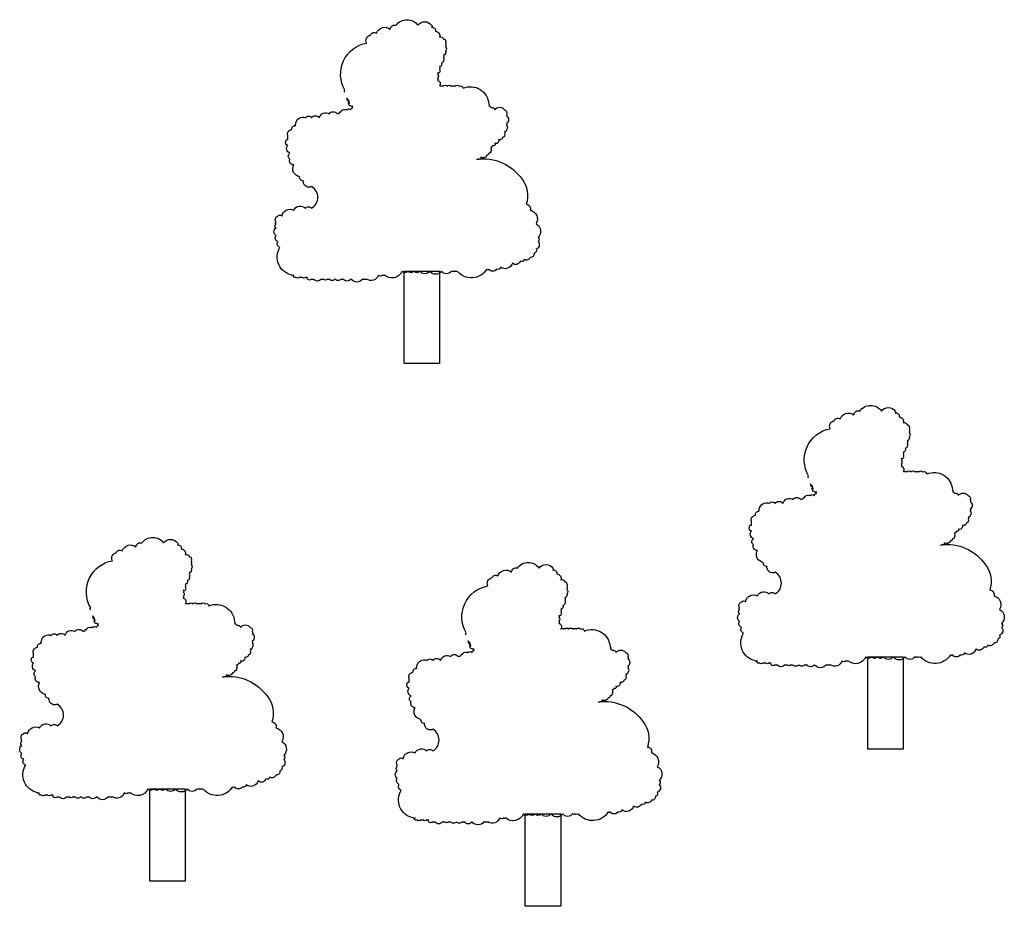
# Model space of a CAD drawing. Header units: metres. Extents: x -46051 to -13612, y -94 to 20642.
# Tile 8 of 22: x -31328 to -30563, y 6265 to 6955. Entities that reach past the tile are written whole.
import ezdxf

# ---------------------------------------------------------------- set-up
doc = ezdxf.new("R2010")
doc.units = ezdxf.units.M
doc.header["$LTSCALE"] = 1.5
doc.layers.add('rough', color=5, linetype='Continuous')

msp = doc.modelspace()

# ---------------------------------------------------------------- linework, layer by layer
at = {"layer": 'rough', "color": 0, "ltscale": 1.5}
for points in [[(-31075.19, 6898.22, -0.520567), (-31075.19, 6899.75, -0.520567), (-31075.19, 6899.75, -0.520567), (-31058.34, 6936.46, -0.520567), (-31058.34, 6936.46, -0.520567), (-31055.28, 6942.58, -0.520567), (-31055.28, 6942.58, -0.520567), (-31050.68, 6944.11, -0.520567), (-31050.68, 6944.11, -0.520567), (-31039.96, 6947.17, -0.520567), (-31039.96, 6947.17, -0.520567), (-31035.37, 6950.23, -0.520567), (-31035.37, 6950.23, -0.520567), (-31018.52, 6950.23, -0.520567), (-31018.52, 6950.23, -0.520567), (-31007.8, 6950.23, -0.520567), (-31007.8, 6950.23, -0.520567), (-31007.8, 6948.7, -0.520567), (-31007.8, 6948.7, -0.520567), (-31004.74, 6945.64, -0.520567), (-31004.74, 6945.64, -0.520567), (-31001.68, 6941.05, -0.520567), (-31001.68, 6941.05, -0.520567), (-30998.61, 6939.52, -0.520567), (-30998.61, 6939.52, -0.520567), (-30997.08, 6937.99, -0.520567), (-30997.08, 6937.99, -0.520567), (-30997.08, 6936.46, -0.520567), (-30997.08, 6936.46, -0.520567), (-30997.08, 6934.93, -0.520567), (-30997.08, 6934.93, -0.520567), (-30997.08, 6933.41, -0.520567), (-30997.08, 6933.41, -0.520567), (-30997.08, 6930.35, -0.520567), (-30997.08, 6930.35, -0.520567), (-30997.08, 6928.82, -0.520567), (-30997.08, 6928.82, -0.520567), (-30998.61, 6927.29, -0.520567), (-30998.61, 6927.29, -0.520567), (-30998.61, 6925.76, -0.520567), (-30998.61, 6925.76, -0.520567), (-30998.61, 6924.23, -0.520567), (-30998.61, 6924.23, -0.520567), (-30998.61, 6922.7, -0.520567), (-30998.61, 6922.7, -0.520567), (-31000.14, 6921.17, -0.520567), (-31000.14, 6921.17, -0.520567), (-31001.68, 6918.11, -0.520567), (-31001.68, 6918.11, -0.520567), (-31001.68, 6916.58, -0.520567), (-31001.68, 6916.58, -0.520567), (-31001.68, 6915.05, -0.520567), (-31001.68, 6915.05, -0.520567), (-31001.68, 6913.52, -0.520567), (-31001.68, 6913.52, -0.520567), (-31003.21, 6913.52, -0.520567), (-31003.21, 6913.52, -0.520567), (-31003.21, 6911.99, -0.520567), (-31003.21, 6911.99, -0.520567), (-31003.21, 6908.93, -0.520567), (-31003.21, 6908.93, -0.520567), (-31003.21, 6907.4, -0.520567), (-31003.21, 6907.4, -0.520567), (-31001.68, 6902.81, -0.520567), (-31001.68, 6902.81, -0.520567), (-31000.14, 6902.81, -0.520567), (-31000.14, 6902.81, -0.520567), (-30998.61, 6902.81, -0.520567), (-30998.61, 6902.81, -0.520567), (-30995.55, 6902.81, -0.520567), (-30995.55, 6902.81, -0.520567), (-30992.49, 6902.81, -0.520567), (-30992.49, 6902.81, -0.520567), (-30990.96, 6902.81, -0.520567), (-30990.96, 6902.81, -0.520567), (-30989.42, 6902.81, -0.520567), (-30989.42, 6902.81, -0.520567), (-30986.36, 6902.81, -0.520567), (-30986.36, 6902.81, -0.520567), (-30986.36, 6902.81, -0.520567), (-30983.3, 6901.28, -0.520567), (-30983.3, 6901.28, -0.520567), (-30963.39, 6889.04, -0.520567), (-30963.39, 6889.04, -0.520567), (-30963.39, 6887.52, -0.520567), (-30963.39, 6887.52, -0.520567), (-30961.86, 6885.99, -0.520567), (-30961.86, 6885.99, -0.520567), (-30960.33, 6885.99, -0.520567), (-30960.33, 6885.99, -0.520567), (-30958.8, 6884.46, -0.520567), (-30958.8, 6884.46, -0.520567), (-30951.14, 6884.46, -0.520567), (-30951.14, 6884.46, -0.520567), (-30949.61, 6881.4, -0.520567), (-30949.61, 6881.4, -0.520567), (-30949.61, 6879.87, -0.520567), (-30949.61, 6879.87, -0.520567), (-30949.61, 6873.75, -0.520567), (-30949.61, 6873.75, -0.520567), (-30949.61, 6872.22, -0.520567), (-30949.61, 6872.22, -0.520567), (-30949.61, 6869.16, -0.520567), (-30949.61, 6869.16, -0.520567), (-30951.14, 6867.63, -0.520567), (-30951.14, 6867.63, -0.520567), (-30951.14, 6866.1, -0.520567), (-30951.14, 6866.1, -0.520567), (-30952.67, 6863.04, -0.520567), (-30952.67, 6863.04, -0.520567), (-30954.2, 6861.51, -0.520567), (-30954.2, 6861.51, -0.520567), (-30955.73, 6861.51, -0.520567), (-30955.73, 6861.51, -0.520567), (-30955.73, 6859.98, -0.520567), (-30955.73, 6859.98, -0.520567), (-30958.8, 6858.45, -0.520567), (-30958.8, 6858.45, -0.520567), (-30958.8, 6856.92, -0.520567), (-30958.8, 6856.92, -0.520567), (-30960.33, 6856.92, -0.520567), (-30960.33, 6856.92, -0.520567), (-30961.86, 6855.39, -0.520567), (-30961.86, 6855.39, -0.520567), (-30961.86, 6853.86, -0.520567), (-30961.86, 6853.86, -0.520567), (-30961.86, 6852.33, -0.520567), (-30961.86, 6852.33, -0.520567), (-30963.39, 6850.8, -0.520567), (-30963.39, 6850.8, -0.520567), (-30964.92, 6849.27, -0.520567), (-30964.92, 6849.27, -0.520567), (-30969.52, 6847.74, -0.520567), (-30969.52, 6847.74, -0.520567), (-30971.05, 6846.21, -0.520567), (-30971.05, 6846.21, -0.520567), (-30971.05, 6846.21, -0.520567), (-30972.58, 6846.21, -0.520567), (-30972.58, 6846.21, -0.278601), (-30937.55, 6830.58, -0.520567), (-30937.55, 6830.58, 0.161557), (-30937.55, 6830.58, -0.520567), (-30937.55, 6830.58, -0.246553), (-30934.29, 6811.03, -0.520567), (-30934.29, 6811.03, -0.520567), (-30931.23, 6806.44, -0.520567), (-30931.23, 6806.44, -0.520567), (-30926.63, 6795.73, -0.520567), (-30926.63, 6795.73, -0.520567), (-30925.1, 6785.03, -0.520567), (-30925.1, 6785.03, -0.520567), (-30925.1, 6781.97, -0.520567), (-30925.1, 6781.97, -0.520567), (-30926.63, 6775.85, -0.520567), (-30926.63, 6775.85, -0.520567), (-30928.17, 6772.79, -0.520567), (-30928.17, 6772.79, -0.520567), (-30931.23, 6769.73, -0.520567), (-30931.23, 6769.73, -0.520567), (-30935.82, 6768.2, -0.520567), (-30935.82, 6768.2, -0.520567), (-30938.89, 6766.67, -0.520567), (-30938.89, 6766.67, -0.520567), (-30945.01, 6765.14, -0.520567), (-30945.01, 6765.14, -0.520567), (-30954.2, 6762.08, -0.520567), (-30954.2, 6762.08, -0.520567), (-30957.26, 6760.55, -0.520567), (-30957.26, 6760.55, -0.520567), (-30963.39, 6760.55, -0.520567), (-30963.39, 6760.55, -0.520567), (-30964.92, 6760.55, -0.520567), (-30964.92, 6760.55, -0.520567), (-30987.89, 6759.02, -0.520567), (-30987.89, 6759.02, -0.520567), (-30989.42, 6759.02, -0.520567), (-30989.42, 6759.02, -0.520567), (-30990.96, 6759.02, -0.520567), (-30990.96, 6759.02, -0.520567), (-30992.49, 6759.02, -0.520567), (-30992.49, 6759.02, -0.520567), (-31000.14, 6759.02, -0.520567), (-31000.14, 6759.02, -0.520567), (-31009.33, 6759.02, -0.520567), (-31009.33, 6759.02, -0.520567), (-31016.99, 6759.02, -0.520567), (-31016.99, 6759.02, -0.520567), (-31021.59, 6759.02, -0.520567), (-31021.59, 6759.02, -0.520567), (-31026.18, 6759.02, -0.520567), (-31026.18, 6759.02, -0.520567), (-31030.77, 6759.02, -0.520567), (-31030.77, 6759.02, -0.520567), (-31044.56, 6755.96, -0.520567), (-31044.56, 6755.96, -0.520567), (-31046.09, 6755.96, -0.520567), (-31046.09, 6755.96, -0.520567), (-31049.15, 6755.96, -0.520567), (-31049.15, 6755.96, -0.520567), (-31058.34, 6752.9, -0.520567), (-31058.34, 6752.9, -0.520567), (-31059.87, 6752.9, -0.520567), (-31059.87, 6752.9, -0.520567), (-31061.4, 6752.9, -0.520567), (-31061.4, 6752.9, -0.520567), (-31070.59, 6752.9, -0.520567), (-31070.59, 6752.9, -0.520567), (-31076.72, 6752.9, -0.520567), (-31076.72, 6752.9, -0.520567), (-31078.25, 6752.9, -0.520567), (-31078.25, 6752.9, -0.520567), (-31082.84, 6752.9, -0.520567), (-31082.84, 6752.9, -0.520567), (-31087.44, 6752.9, -0.520567), (-31087.44, 6752.9, -0.520567), (-31088.97, 6752.9, -0.520567), (-31088.97, 6752.9, -0.520567), (-31092.03, 6752.9, -0.520567), (-31092.03, 6752.9, -0.520567), (-31093.56, 6752.9, -0.520567), (-31093.56, 6752.9, -0.520567), (-31099.69, 6752.9, -0.520567), (-31099.69, 6752.9, -0.520567), (-31101.22, 6752.9, -0.520567), (-31101.22, 6752.9, -0.520567), (-31104.29, 6752.9, -0.520567), (-31104.29, 6752.9, -0.520567), (-31104.29, 6754.43, -0.520567), (-31104.29, 6754.43, -0.520567), (-31105.82, 6754.43, -0.520567), (-31105.82, 6754.43, -0.520567), (-31108.88, 6754.43, -0.520567), (-31108.88, 6754.43, -0.520567), (-31110.41, 6754.43, -0.520567), (-31110.41, 6754.43, -0.520567), (-31113.47, 6754.43, -0.520567), (-31113.47, 6754.43, -0.520567), (-31115.01, 6754.43, -0.520567), (-31115.01, 6754.43, -0.520567), (-31115.01, 6755.96, -0.520567), (-31115.01, 6755.96, -0.520567), (-31115.01, 6755.96, -0.520567), (-31116.54, 6755.96, -0.520567), (-31116.54, 6755.96, -0.520567), (-31125.73, 6777.38, -0.520567), (-31125.73, 6777.38, -0.520567), (-31127.26, 6781.97, -0.520567), (-31127.26, 6781.97, -0.520567), (-31128.79, 6786.56, -0.520567), (-31128.79, 6786.56, -0.520567), (-31128.79, 6792.68, -0.520567), (-31128.79, 6792.68, -0.520567), (-31128.79, 6795.73, -0.520567), (-31128.79, 6795.73, -0.520567), (-31128.79, 6797.26, -0.520567), (-31128.79, 6797.26, -0.520567), (-31127.26, 6801.85, -0.520567), (-31127.26, 6801.85, -0.520567), (-31124.19, 6801.85, -0.520567), (-31124.19, 6801.85, -0.520567), (-31115.01, 6806.44, -0.520567), (-31115.01, 6806.44, -0.520567), (-31105.82, 6807.97, -0.520567), (-31105.82, 6807.97, -0.520567), (-31101.22, 6807.97, -0.520567), (-31101.22, 6807.97, 0.58301), (-31101.22, 6824.8, -0.520567), (-31101.22, 6824.8, -0.520567), (-31101.22, 6824.8, -0.520567), (-31101.22, 6824.8, 5.253108), (-31101.22, 6824.8, -0.520567), (-31101.22, 6824.8, -0.314482), (-31101.22, 6824.8, -0.520567), (-31101.22, 6824.8, 4.550054), (-31101.22, 6824.8, -0.520567), (-31101.22, 6824.8, -0.520567), (-31101.22, 6824.8, 0.548931), (-31101.22, 6824.8, -0.520567), (-31101.22, 6824.8, -0.169038), (-31101.22, 6824.8, -0.520567), (-31101.22, 6824.8, -0.520567), (-31107.35, 6827.86, -0.520567), (-31107.35, 6827.86, -0.520567), (-31107.35, 6829.39, -0.520567), (-31107.35, 6829.39, -0.520567), (-31110.41, 6832.45, -0.520567), (-31110.41, 6832.45, -0.520567), (-31115.01, 6841.63, -0.520567), (-31115.01, 6841.63, -0.520567), (-31118.07, 6846.21, -0.520567), (-31118.07, 6846.21, -0.520567), (-31118.07, 6850.8, -0.520567), (-31118.07, 6850.8, -0.520567), (-31119.6, 6856.92, -0.520567), (-31119.6, 6856.92, -0.520567), (-31121.13, 6859.98, -0.520567), (-31121.13, 6859.98, -0.520567), (-31119.6, 6861.51, -0.520567), (-31119.6, 6861.51), (-31119.6, 6864.57, -0.520567), (-31119.6, 6864.57, -0.520567), (-31116.54, 6869.16, -0.520567), (-31116.54, 6869.16, -0.520567), (-31113.47, 6872.22, -0.520567), (-31113.47, 6872.22, -0.520567), (-31113.47, 6873.75, -0.520567), (-31113.47, 6873.75, -0.520567), (-31105.82, 6878.34, -0.520567), (-31105.82, 6878.34, -0.520567), (-31101.22, 6878.34, -0.520567), (-31101.22, 6878.34, -0.520567), (-31095.1, 6878.34, -0.520567), (-31095.1, 6878.34, -0.520567), (-31087.44, 6881.4, -0.520567), (-31087.44, 6881.4, -0.520567), (-31081.31, 6881.4, -0.520567), (-31081.31, 6881.4, -0.520567), (-31079.78, 6881.4, -0.520567), (-31079.78, 6881.4, -0.520567), (-31078.25, 6882.93, -0.520567), (-31078.25, 6882.93, -0.520567), (-31075.19, 6884.46, -0.520567), (-31075.19, 6884.46, -0.520567), (-31073.66, 6884.46, -0.520567), (-31073.66, 6884.46, -0.520567), (-31070.59, 6884.46, -0.520567), (-31070.59, 6884.46, -0.520567), (-31069.06, 6885.99, -0.520567), (-31069.06, 6885.99, -0.520567), (-31069.06, 6887.52, -0.520567), (-31069.06, 6887.52, -0.520567), (-31070.59, 6887.52, -0.520567), (-31070.59, 6887.52, -0.520567), (-31072.12, 6889.04, -0.520567), (-31072.12, 6889.04, -0.520567), (-31072.12, 6890.57, -0.520567), (-31072.12, 6890.57, -0.520567), (-31072.12, 6890.57, -0.520567), (-31072.12, 6892.1, -0.520567), (-31072.12, 6892.1, -0.520567), (-31073.66, 6893.63, -0.520567), (-31073.66, 6893.63, -0.520567), (-31073.66, 6892.1, -0.520567), (-31073.66, 6892.1, -0.520567), (-31072.12, 6889.04, -0.520567), (-31072.12, 6889.04)], [(-30714.75, 6598.21, -0.520567), (-30714.75, 6599.74, -0.520567), (-30714.75, 6599.74, -0.520567), (-30697.91, 6636.46, -0.520567), (-30697.91, 6636.46, -0.520567), (-30694.84, 6642.57, -0.520567), (-30694.84, 6642.57, -0.520567), (-30690.25, 6644.1, -0.520567), (-30690.25, 6644.1, -0.520567), (-30679.53, 6647.16, -0.520567), (-30679.53, 6647.16, -0.520567), (-30674.93, 6650.22, -0.520567), (-30674.93, 6650.22, -0.520567), (-30658.09, 6650.22, -0.520567), (-30658.09, 6650.22, -0.520567), (-30647.37, 6650.22, -0.520567), (-30647.37, 6650.22, -0.520567), (-30647.37, 6648.69, -0.520567), (-30647.37, 6648.69, -0.520567), (-30644.3, 6645.63, -0.520567), (-30644.3, 6645.63, -0.520567), (-30641.24, 6641.04, -0.520567), (-30641.24, 6641.04, -0.520567), (-30638.18, 6639.51, -0.520567), (-30638.18, 6639.51, -0.520567), (-30636.65, 6637.99, -0.520567), (-30636.65, 6637.99, -0.520567), (-30636.65, 6636.46, -0.520567), (-30636.65, 6636.46, -0.520567), (-30636.65, 6634.93, -0.520567), (-30636.65, 6634.93, -0.520567), (-30636.65, 6633.4, -0.520567), (-30636.65, 6633.4, -0.520567), (-30636.65, 6630.34, -0.520567), (-30636.65, 6630.34, -0.520567), (-30636.65, 6628.81, -0.520567), (-30636.65, 6628.81, -0.520567), (-30638.18, 6627.28, -0.520567), (-30638.18, 6627.28, -0.520567), (-30638.18, 6625.75, -0.520567), (-30638.18, 6625.75, -0.520567), (-30638.18, 6624.22, -0.520567), (-30638.18, 6624.22, -0.520567), (-30638.18, 6622.69, -0.520567), (-30638.18, 6622.69, -0.520567), (-30639.71, 6621.16, -0.520567), (-30639.71, 6621.16, -0.520567), (-30641.24, 6618.1, -0.520567), (-30641.24, 6618.1, -0.520567), (-30641.24, 6616.57, -0.520567), (-30641.24, 6616.57, -0.520567), (-30641.24, 6615.04, -0.520567), (-30641.24, 6615.04, -0.520567), (-30641.24, 6613.51, -0.520567), (-30641.24, 6613.51, -0.520567), (-30642.77, 6613.51, -0.520567), (-30642.77, 6613.51, -0.520567), (-30642.77, 6611.98, -0.520567), (-30642.77, 6611.98, -0.520567), (-30642.77, 6608.92, -0.520567), (-30642.77, 6608.92, -0.520567), (-30642.77, 6607.39, -0.520567), (-30642.77, 6607.39, -0.520567), (-30641.24, 6602.8, -0.520567), (-30641.24, 6602.8, -0.520567), (-30639.71, 6602.8, -0.520567), (-30639.71, 6602.8, -0.520567), (-30638.18, 6602.8, -0.520567), (-30638.18, 6602.8, -0.520567), (-30635.11, 6602.8, -0.520567), (-30635.11, 6602.8, -0.520567), (-30632.05, 6602.8, -0.520567), (-30632.05, 6602.8, -0.520567), (-30630.52, 6602.8, -0.520567), (-30630.52, 6602.8, -0.520567), (-30628.99, 6602.8, -0.520567), (-30628.99, 6602.8, -0.520567), (-30625.93, 6602.8, -0.520567), (-30625.93, 6602.8, -0.520567), (-30625.93, 6602.8, -0.520567), (-30622.86, 6601.27, -0.520567), (-30622.86, 6601.27, -0.520567), (-30602.95, 6589.04, -0.520567), (-30602.95, 6589.04, -0.520567), (-30602.95, 6587.51, -0.520567), (-30602.95, 6587.51, -0.520567), (-30601.42, 6585.98, -0.520567), (-30601.42, 6585.98, -0.520567), (-30599.89, 6585.98, -0.520567), (-30599.89, 6585.98, -0.520567), (-30598.36, 6584.45, -0.520567), (-30598.36, 6584.45, -0.520567), (-30590.7, 6584.45, -0.520567), (-30590.7, 6584.45, -0.520567), (-30589.17, 6581.39, -0.520567), (-30589.17, 6581.39, -0.520567), (-30589.17, 6579.86, -0.520567), (-30589.17, 6579.86, -0.520567), (-30589.17, 6573.74, -0.520567), (-30589.17, 6573.74, -0.520567), (-30589.17, 6572.21, -0.520567), (-30589.17, 6572.21, -0.520567), (-30589.17, 6569.15, -0.520567), (-30589.17, 6569.15, -0.520567), (-30590.7, 6567.62, -0.520567), (-30590.7, 6567.62, -0.520567), (-30590.7, 6566.09, -0.520567), (-30590.7, 6566.09, -0.520567), (-30592.23, 6563.03, -0.520567), (-30592.23, 6563.03, -0.520567), (-30593.76, 6561.5, -0.520567), (-30593.76, 6561.5, -0.520567), (-30595.3, 6561.5, -0.520567), (-30595.3, 6561.5, -0.520567), (-30595.3, 6559.97, -0.520567), (-30595.3, 6559.97, -0.520567), (-30598.36, 6558.44, -0.520567), (-30598.36, 6558.44, -0.520567), (-30598.36, 6556.91, -0.520567), (-30598.36, 6556.91, -0.520567), (-30599.89, 6556.91, -0.520567), (-30599.89, 6556.91, -0.520567), (-30601.42, 6555.38, -0.520567), (-30601.42, 6555.38, -0.520567), (-30601.42, 6553.85, -0.520567), (-30601.42, 6553.85, -0.520567), (-30601.42, 6552.32, -0.520567), (-30601.42, 6552.32, -0.520567), (-30602.95, 6550.79, -0.520567), (-30602.95, 6550.79, -0.520567), (-30604.49, 6549.26, -0.520567), (-30604.49, 6549.26, -0.520567), (-30609.08, 6547.73, -0.520567), (-30609.08, 6547.73, -0.520567), (-30610.61, 6546.21, -0.520567), (-30610.61, 6546.21, -0.520567), (-30610.61, 6546.21, -0.520567), (-30612.14, 6546.21, -0.520567), (-30612.14, 6546.21, -0.278601), (-30577.12, 6530.57, -0.520567), (-30577.12, 6530.57, 0.161557), (-30577.12, 6530.57, -0.520567), (-30577.12, 6530.57, -0.246553), (-30573.86, 6511.02, -0.520567), (-30573.86, 6511.02, -0.520567), (-30570.79, 6506.43, -0.520567), (-30570.79, 6506.43, -0.520567), (-30566.2, 6495.73, -0.520567), (-30566.2, 6495.73, -0.520567), (-30564.67, 6485.02, -0.520567), (-30564.67, 6485.02, -0.520567), (-30564.67, 6481.96, -0.520567), (-30564.67, 6481.96, -0.520567), (-30566.2, 6475.84, -0.520567), (-30566.2, 6475.84, -0.520567), (-30567.73, 6472.78, -0.520567), (-30567.73, 6472.78, -0.520567), (-30570.79, 6469.72, -0.520567), (-30570.79, 6469.72, -0.520567), (-30575.39, 6468.19, -0.520567), (-30575.39, 6468.19, -0.520567), (-30578.45, 6466.66, -0.520567), (-30578.45, 6466.66, -0.520567), (-30584.58, 6465.13, -0.520567), (-30584.58, 6465.13, -0.520567), (-30593.76, 6462.07, -0.520567), (-30593.76, 6462.07, -0.520567), (-30596.83, 6460.54, -0.520567), (-30596.83, 6460.54, -0.520567), (-30602.95, 6460.54, -0.520567), (-30602.95, 6460.54, -0.520567), (-30604.49, 6460.54, -0.520567), (-30604.49, 6460.54, -0.520567), (-30627.46, 6459.01, -0.520567), (-30627.46, 6459.01, -0.520567), (-30628.99, 6459.01, -0.520567), (-30628.99, 6459.01, -0.520567), (-30630.52, 6459.01, -0.520567), (-30630.52, 6459.01, -0.520567), (-30632.05, 6459.01, -0.520567), (-30632.05, 6459.01, -0.520567), (-30639.71, 6459.01, -0.520567), (-30639.71, 6459.01, -0.520567), (-30648.9, 6459.01, -0.520567), (-30648.9, 6459.01, -0.520567), (-30656.56, 6459.01, -0.520567), (-30656.56, 6459.01, -0.520567), (-30661.15, 6459.01, -0.520567), (-30661.15, 6459.01, -0.520567), (-30665.74, 6459.01, -0.520567), (-30665.74, 6459.01, -0.520567), (-30670.34, 6459.01, -0.520567), (-30670.34, 6459.01, -0.520567), (-30684.12, 6455.95, -0.520567), (-30684.12, 6455.95, -0.520567), (-30685.65, 6455.95, -0.520567), (-30685.65, 6455.95, -0.520567), (-30688.72, 6455.95, -0.520567), (-30688.72, 6455.95, -0.520567), (-30697.91, 6452.9, -0.520567), (-30697.91, 6452.9, -0.520567), (-30699.44, 6452.9, -0.520567), (-30699.44, 6452.9, -0.520567), (-30700.97, 6452.9, -0.520567), (-30700.97, 6452.9, -0.520567), (-30710.16, 6452.9, -0.520567), (-30710.16, 6452.9, -0.520567), (-30716.28, 6452.9, -0.520567), (-30716.28, 6452.9, -0.520567), (-30717.81, 6452.9, -0.520567), (-30717.81, 6452.9, -0.520567), (-30722.41, 6452.9, -0.520567), (-30722.41, 6452.9, -0.520567), (-30727, 6452.9, -0.520567), (-30727, 6452.9, -0.520567), (-30728.53, 6452.9, -0.520567), (-30728.53, 6452.9, -0.520567), (-30731.6, 6452.9, -0.520567), (-30731.6, 6452.9, -0.520567), (-30733.13, 6452.9, -0.520567), (-30733.13, 6452.9, -0.520567), (-30739.26, 6452.9, -0.520567), (-30739.26, 6452.9, -0.520567), (-30740.79, 6452.9, -0.520567), (-30740.79, 6452.9, -0.520567), (-30743.85, 6452.9, -0.520567), (-30743.85, 6452.9, -0.520567), (-30743.85, 6454.42, -0.520567), (-30743.85, 6454.42, -0.520567), (-30745.38, 6454.42, -0.520567), (-30745.38, 6454.42, -0.520567), (-30748.44, 6454.42, -0.520567), (-30748.44, 6454.42, -0.520567), (-30749.98, 6454.42, -0.520567), (-30749.98, 6454.42, -0.520567), (-30753.04, 6454.42, -0.520567), (-30753.04, 6454.42, -0.520567), (-30754.57, 6454.42, -0.520567), (-30754.57, 6454.42, -0.520567), (-30754.57, 6455.95, -0.520567), (-30754.57, 6455.95, -0.520567), (-30754.57, 6455.95, -0.520567), (-30756.1, 6455.95, -0.520567), (-30756.1, 6455.95, -0.520567), (-30765.29, 6477.37, -0.520567), (-30765.29, 6477.37, -0.520567), (-30766.82, 6481.96, -0.520567), (-30766.82, 6481.96, -0.520567), (-30768.35, 6486.55, -0.520567), (-30768.35, 6486.55, -0.520567), (-30768.35, 6492.67, -0.520567), (-30768.35, 6492.67, -0.520567), (-30768.35, 6495.73, -0.520567), (-30768.35, 6495.73, -0.520567), (-30768.35, 6497.26, -0.520567), (-30768.35, 6497.26, -0.520567), (-30766.82, 6501.84, -0.520567), (-30766.82, 6501.84, -0.520567), (-30763.76, 6501.84, -0.520567), (-30763.76, 6501.84, -0.520567), (-30754.57, 6506.43, -0.520567), (-30754.57, 6506.43, -0.520567), (-30745.38, 6507.96, -0.520567), (-30745.38, 6507.96, -0.520567), (-30740.79, 6507.96, -0.520567), (-30740.79, 6507.96, 0.58301), (-30740.79, 6524.79, -0.520567), (-30740.79, 6524.79, -0.520567), (-30740.79, 6524.79, -0.520567), (-30740.79, 6524.79, 5.253108), (-30740.79, 6524.79, -0.520567), (-30740.79, 6524.79, -0.314482), (-30740.79, 6524.79, -0.520567), (-30740.79, 6524.79, 4.550054), (-30740.79, 6524.79, -0.520567), (-30740.79, 6524.79, -0.520567), (-30740.79, 6524.79, 0.548931), (-30740.79, 6524.79, -0.520567), (-30740.79, 6524.79, -0.169038), (-30740.79, 6524.79, -0.520567), (-30740.79, 6524.79, -0.520567), (-30746.91, 6527.85, -0.520567), (-30746.91, 6527.85, -0.520567), (-30746.91, 6529.38, -0.520567), (-30746.91, 6529.38, -0.520567), (-30749.98, 6532.44, -0.520567), (-30749.98, 6532.44, -0.520567), (-30754.57, 6541.62, -0.520567), (-30754.57, 6541.62, -0.520567), (-30757.63, 6546.21, -0.520567), (-30757.63, 6546.21, -0.520567), (-30757.63, 6550.79, -0.520567), (-30757.63, 6550.79, -0.520567), (-30759.16, 6556.91, -0.520567), (-30759.16, 6556.91, -0.520567), (-30760.7, 6559.97, -0.520567), (-30760.7, 6559.97, -0.520567), (-30759.16, 6561.5, -0.520567), (-30759.16, 6561.5), (-30759.16, 6564.56, -0.520567), (-30759.16, 6564.56, -0.520567), (-30756.1, 6569.15, -0.520567), (-30756.1, 6569.15, -0.520567), (-30753.04, 6572.21, -0.520567), (-30753.04, 6572.21, -0.520567), (-30753.04, 6573.74, -0.520567), (-30753.04, 6573.74, -0.520567), (-30745.38, 6578.33, -0.520567), (-30745.38, 6578.33, -0.520567), (-30740.79, 6578.33, -0.520567), (-30740.79, 6578.33, -0.520567), (-30734.66, 6578.33, -0.520567), (-30734.66, 6578.33, -0.520567), (-30727, 6581.39, -0.520567), (-30727, 6581.39, -0.520567), (-30720.88, 6581.39, -0.520567), (-30720.88, 6581.39, -0.520567), (-30719.35, 6581.39, -0.520567), (-30719.35, 6581.39, -0.520567), (-30717.81, 6582.92, -0.520567), (-30717.81, 6582.92, -0.520567), (-30714.75, 6584.45, -0.520567), (-30714.75, 6584.45, -0.520567), (-30713.22, 6584.45, -0.520567), (-30713.22, 6584.45, -0.520567), (-30710.16, 6584.45, -0.520567), (-30710.16, 6584.45, -0.520567), (-30708.63, 6585.98, -0.520567), (-30708.63, 6585.98, -0.520567), (-30708.63, 6587.51, -0.520567), (-30708.63, 6587.51, -0.520567), (-30710.16, 6587.51, -0.520567), (-30710.16, 6587.51, -0.520567), (-30711.69, 6589.04, -0.520567), (-30711.69, 6589.04, -0.520567), (-30711.69, 6590.57, -0.520567), (-30711.69, 6590.57, -0.520567), (-30711.69, 6590.57, -0.520567), (-30711.69, 6592.1, -0.520567), (-30711.69, 6592.1, -0.520567), (-30713.22, 6593.62, -0.520567), (-30713.22, 6593.62, -0.520567), (-30713.22, 6592.1, -0.520567), (-30713.22, 6592.1, -0.520567), (-30711.69, 6589.04, -0.520567), (-30711.69, 6589.04)], [(-31272.88, 6495.56, -0.520567), (-31272.88, 6497.09, -0.520567), (-31272.88, 6497.09, -0.520567), (-31256.03, 6533.81, -0.520567), (-31256.03, 6533.81, -0.520567), (-31252.97, 6539.92, -0.520567), (-31252.97, 6539.92, -0.520567), (-31248.38, 6541.45, -0.520567), (-31248.38, 6541.45, -0.520567), (-31237.65, 6544.51, -0.520567), (-31237.65, 6544.51, -0.520567), (-31233.06, 6547.57, -0.520567), (-31233.06, 6547.57, -0.520567), (-31216.21, 6547.57, -0.520567), (-31216.21, 6547.57, -0.520567), (-31205.49, 6547.57, -0.520567), (-31205.49, 6547.57, -0.520567), (-31205.49, 6546.04, -0.520567), (-31205.49, 6546.04, -0.520567), (-31202.43, 6542.98, -0.520567), (-31202.43, 6542.98, -0.520567), (-31199.37, 6538.39, -0.520567), (-31199.37, 6538.39, -0.520567), (-31196.3, 6536.86, -0.520567), (-31196.3, 6536.86, -0.520567), (-31194.77, 6535.33, -0.520567), (-31194.77, 6535.33, -0.520567), (-31194.77, 6533.81, -0.520567), (-31194.77, 6533.81, -0.520567), (-31194.77, 6532.28, -0.520567), (-31194.77, 6532.28, -0.520567), (-31194.77, 6530.75, -0.520567), (-31194.77, 6530.75, -0.520567), (-31194.77, 6527.69, -0.520567), (-31194.77, 6527.69, -0.520567), (-31194.77, 6526.16, -0.520567), (-31194.77, 6526.16, -0.520567), (-31196.3, 6524.63, -0.520567), (-31196.3, 6524.63, -0.520567), (-31196.3, 6523.1, -0.520567), (-31196.3, 6523.1, -0.520567), (-31196.3, 6521.57, -0.520567), (-31196.3, 6521.57, -0.520567), (-31196.3, 6520.04, -0.520567), (-31196.3, 6520.04, -0.520567), (-31197.84, 6518.51, -0.520567), (-31197.84, 6518.51, -0.520567), (-31199.37, 6515.45, -0.520567), (-31199.37, 6515.45, -0.520567), (-31199.37, 6513.92, -0.520567), (-31199.37, 6513.92, -0.520567), (-31199.37, 6512.39, -0.520567), (-31199.37, 6512.39, -0.520567), (-31199.37, 6510.86, -0.520567), (-31199.37, 6510.86, -0.520567), (-31200.9, 6510.86, -0.520567), (-31200.9, 6510.86, -0.520567), (-31200.9, 6509.33, -0.520567), (-31200.9, 6509.33, -0.520567), (-31200.9, 6506.27, -0.520567), (-31200.9, 6506.27, -0.520567), (-31200.9, 6504.74, -0.520567), (-31200.9, 6504.74, -0.520567), (-31199.37, 6500.15, -0.520567), (-31199.37, 6500.15, -0.520567), (-31197.84, 6500.15, -0.520567), (-31197.84, 6500.15, -0.520567), (-31196.3, 6500.15, -0.520567), (-31196.3, 6500.15, -0.520567), (-31193.24, 6500.15, -0.520567), (-31193.24, 6500.15, -0.520567), (-31190.18, 6500.15, -0.520567), (-31190.18, 6500.15, -0.520567), (-31188.65, 6500.15, -0.520567), (-31188.65, 6500.15, -0.520567), (-31187.12, 6500.15, -0.520567), (-31187.12, 6500.15, -0.520567), (-31184.05, 6500.15, -0.520567), (-31184.05, 6500.15, -0.520567), (-31184.05, 6500.15, -0.520567), (-31180.99, 6498.62, -0.520567), (-31180.99, 6498.62, -0.520567), (-31161.08, 6486.39, -0.520567), (-31161.08, 6486.39, -0.520567), (-31161.08, 6484.86, -0.520567), (-31161.08, 6484.86, -0.520567), (-31159.55, 6483.33, -0.520567), (-31159.55, 6483.33, -0.520567), (-31158.02, 6483.33, -0.520567), (-31158.02, 6483.33, -0.520567), (-31156.49, 6481.8, -0.520567), (-31156.49, 6481.8, -0.520567), (-31148.83, 6481.8, -0.520567), (-31148.83, 6481.8, -0.520567), (-31147.3, 6478.74, -0.520567), (-31147.3, 6478.74, -0.520567), (-31147.3, 6477.21, -0.520567), (-31147.3, 6477.21, -0.520567), (-31147.3, 6471.09, -0.520567), (-31147.3, 6471.09, -0.520567), (-31147.3, 6469.56, -0.520567), (-31147.3, 6469.56, -0.520567), (-31147.3, 6466.5, -0.520567), (-31147.3, 6466.5, -0.520567), (-31148.83, 6464.97, -0.520567), (-31148.83, 6464.97, -0.520567), (-31148.83, 6463.44, -0.520567), (-31148.83, 6463.44, -0.520567), (-31150.36, 6460.38, -0.520567), (-31150.36, 6460.38, -0.520567), (-31151.89, 6458.85, -0.520567), (-31151.89, 6458.85, -0.520567), (-31153.42, 6458.85, -0.520567), (-31153.42, 6458.85, -0.520567), (-31153.42, 6457.32, -0.520567), (-31153.42, 6457.32, -0.520567), (-31156.49, 6455.79, -0.520567), (-31156.49, 6455.79, -0.520567), (-31156.49, 6454.26, -0.520567), (-31156.49, 6454.26, -0.520567), (-31158.02, 6454.26, -0.520567), (-31158.02, 6454.26, -0.520567), (-31159.55, 6452.73, -0.520567), (-31159.55, 6452.73, -0.520567), (-31159.55, 6451.2, -0.520567), (-31159.55, 6451.2, -0.520567), (-31159.55, 6449.67, -0.520567), (-31159.55, 6449.67, -0.520567), (-31161.08, 6448.14, -0.520567), (-31161.08, 6448.14, -0.520567), (-31162.61, 6446.61, -0.520567), (-31162.61, 6446.61, -0.520567), (-31167.21, 6445.08, -0.520567), (-31167.21, 6445.08, -0.520567), (-31168.74, 6443.55, -0.520567), (-31168.74, 6443.55, -0.520567), (-31168.74, 6443.55, -0.520567), (-31170.27, 6443.55, -0.520567), (-31170.27, 6443.55, -0.278601), (-31135.24, 6427.92, -0.520567), (-31135.24, 6427.92, 0.161557), (-31135.24, 6427.92, -0.520567), (-31135.24, 6427.92, -0.246553), (-31131.98, 6408.37, -0.520567), (-31131.98, 6408.37, -0.520567), (-31128.92, 6403.78, -0.520567), (-31128.92, 6403.78, -0.520567), (-31124.33, 6393.08, -0.520567), (-31124.33, 6393.08, -0.520567), (-31122.79, 6382.37, -0.520567), (-31122.79, 6382.37, -0.520567), (-31122.79, 6379.31, -0.520567), (-31122.79, 6379.31, -0.520567), (-31124.33, 6373.19, -0.520567), (-31124.33, 6373.19, -0.520567), (-31125.86, 6370.13, -0.520567), (-31125.86, 6370.13, -0.520567), (-31128.92, 6367.07, -0.520567), (-31128.92, 6367.07, -0.520567), (-31133.51, 6365.54, -0.520567), (-31133.51, 6365.54, -0.520567), (-31136.58, 6364.01, -0.520567), (-31136.58, 6364.01, -0.520567), (-31142.7, 6362.48, -0.520567), (-31142.7, 6362.48, -0.520567), (-31151.89, 6359.42, -0.520567), (-31151.89, 6359.42, -0.520567), (-31154.96, 6357.89, -0.520567), (-31154.96, 6357.89, -0.520567), (-31161.08, 6357.89, -0.520567), (-31161.08, 6357.89, -0.520567), (-31162.61, 6357.89, -0.520567), (-31162.61, 6357.89, -0.520567), (-31185.58, 6356.36, -0.520567), (-31185.58, 6356.36, -0.520567), (-31187.12, 6356.36, -0.520567), (-31187.12, 6356.36, -0.520567), (-31188.65, 6356.36, -0.520567), (-31188.65, 6356.36, -0.520567), (-31190.18, 6356.36, -0.520567), (-31190.18, 6356.36, -0.520567), (-31197.84, 6356.36, -0.520567), (-31197.84, 6356.36, -0.520567), (-31207.03, 6356.36, -0.520567), (-31207.03, 6356.36, -0.520567), (-31214.68, 6356.36, -0.520567), (-31214.68, 6356.36, -0.520567), (-31219.28, 6356.36, -0.520567), (-31219.28, 6356.36, -0.520567), (-31223.87, 6356.36, -0.520567), (-31223.87, 6356.36, -0.520567), (-31228.47, 6356.36, -0.520567), (-31228.47, 6356.36, -0.520567), (-31242.25, 6353.3, -0.520567), (-31242.25, 6353.3, -0.520567), (-31243.78, 6353.3, -0.520567), (-31243.78, 6353.3, -0.520567), (-31246.84, 6353.3, -0.520567), (-31246.84, 6353.3, -0.520567), (-31256.03, 6350.24, -0.520567), (-31256.03, 6350.24, -0.520567), (-31257.56, 6350.24, -0.520567), (-31257.56, 6350.24, -0.520567), (-31259.1, 6350.24, -0.520567), (-31259.1, 6350.24, -0.520567), (-31268.28, 6350.24, -0.520567), (-31268.28, 6350.24, -0.520567), (-31274.41, 6350.24, -0.520567), (-31274.41, 6350.24, -0.520567), (-31275.94, 6350.24, -0.520567), (-31275.94, 6350.24, -0.520567), (-31280.54, 6350.24, -0.520567), (-31280.54, 6350.24, -0.520567), (-31285.13, 6350.24, -0.520567), (-31285.13, 6350.24, -0.520567), (-31286.66, 6350.24, -0.520567), (-31286.66, 6350.24, -0.520567), (-31289.72, 6350.24, -0.520567), (-31289.72, 6350.24, -0.520567), (-31291.26, 6350.24, -0.520567), (-31291.26, 6350.24, -0.520567), (-31297.38, 6350.24, -0.520567), (-31297.38, 6350.24, -0.520567), (-31298.91, 6350.24, -0.520567), (-31298.91, 6350.24, -0.520567), (-31301.98, 6350.24, -0.520567), (-31301.98, 6350.24, -0.520567), (-31301.98, 6351.77, -0.520567), (-31301.98, 6351.77, -0.520567), (-31303.51, 6351.77, -0.520567), (-31303.51, 6351.77, -0.520567), (-31306.57, 6351.77, -0.520567), (-31306.57, 6351.77, -0.520567), (-31308.1, 6351.77, -0.520567), (-31308.1, 6351.77, -0.520567), (-31311.17, 6351.77, -0.520567), (-31311.17, 6351.77, -0.520567), (-31312.7, 6351.77, -0.520567), (-31312.7, 6351.77, -0.520567), (-31312.7, 6353.3, -0.520567), (-31312.7, 6353.3, -0.520567), (-31312.7, 6353.3, -0.520567), (-31314.23, 6353.3, -0.520567), (-31314.23, 6353.3, -0.520567), (-31323.42, 6374.72, -0.520567), (-31323.42, 6374.72, -0.520567), (-31324.95, 6379.31, -0.520567), (-31324.95, 6379.31, -0.520567), (-31326.48, 6383.9, -0.520567), (-31326.48, 6383.9, -0.520567), (-31326.48, 6390.02, -0.520567), (-31326.48, 6390.02, -0.520567), (-31326.48, 6393.08, -0.520567), (-31326.48, 6393.08, -0.520567), (-31326.48, 6394.61, -0.520567), (-31326.48, 6394.61, -0.520567), (-31324.95, 6399.19, -0.520567), (-31324.95, 6399.19, -0.520567), (-31321.89, 6399.19, -0.520567), (-31321.89, 6399.19, -0.520567), (-31312.7, 6403.78, -0.520567), (-31312.7, 6403.78, -0.520567), (-31303.51, 6405.31, -0.520567), (-31303.51, 6405.31, -0.520567), (-31298.91, 6405.31, -0.520567), (-31298.91, 6405.31, 0.58301), (-31298.91, 6422.14, -0.520567), (-31298.91, 6422.14, -0.520567), (-31298.91, 6422.14, -0.520567), (-31298.91, 6422.14, 5.253108), (-31298.91, 6422.14, -0.520567), (-31298.91, 6422.14, -0.314482), (-31298.91, 6422.14, -0.520567), (-31298.91, 6422.14, 4.550054), (-31298.91, 6422.14, -0.520567), (-31298.91, 6422.14, -0.520567), (-31298.91, 6422.14, 0.548931), (-31298.91, 6422.14, -0.520567), (-31298.91, 6422.14, -0.169038), (-31298.91, 6422.14, -0.520567), (-31298.91, 6422.14, -0.520567), (-31305.04, 6425.2, -0.520567), (-31305.04, 6425.2, -0.520567), (-31305.04, 6426.73, -0.520567), (-31305.04, 6426.73, -0.520567), (-31308.1, 6429.79, -0.520567), (-31308.1, 6429.79, -0.520567), (-31312.7, 6438.97, -0.520567), (-31312.7, 6438.97, -0.520567), (-31315.76, 6443.55, -0.520567), (-31315.76, 6443.55, -0.520567), (-31315.76, 6448.14, -0.520567), (-31315.76, 6448.14, -0.520567), (-31317.29, 6454.26, -0.520567), (-31317.29, 6454.26, -0.520567), (-31318.82, 6457.32, -0.520567), (-31318.82, 6457.32, -0.520567), (-31317.29, 6458.85, -0.520567), (-31317.29, 6458.85), (-31317.29, 6461.91, -0.520567), (-31317.29, 6461.91, -0.520567), (-31314.23, 6466.5, -0.520567), (-31314.23, 6466.5, -0.520567), (-31311.17, 6469.56, -0.520567), (-31311.17, 6469.56, -0.520567), (-31311.17, 6471.09, -0.520567), (-31311.17, 6471.09, -0.520567), (-31303.51, 6475.68, -0.520567), (-31303.51, 6475.68, -0.520567), (-31298.91, 6475.68, -0.520567), (-31298.91, 6475.68, -0.520567), (-31292.79, 6475.68, -0.520567), (-31292.79, 6475.68, -0.520567), (-31285.13, 6478.74, -0.520567), (-31285.13, 6478.74, -0.520567), (-31279, 6478.74, -0.520567), (-31279, 6478.74, -0.520567), (-31277.47, 6478.74, -0.520567), (-31277.47, 6478.74, -0.520567), (-31275.94, 6480.27, -0.520567), (-31275.94, 6480.27, -0.520567), (-31272.88, 6481.8, -0.520567), (-31272.88, 6481.8, -0.520567), (-31271.35, 6481.8, -0.520567), (-31271.35, 6481.8, -0.520567), (-31268.28, 6481.8, -0.520567), (-31268.28, 6481.8, -0.520567), (-31266.75, 6483.33, -0.520567), (-31266.75, 6483.33, -0.520567), (-31266.75, 6484.86, -0.520567), (-31266.75, 6484.86, -0.520567), (-31268.28, 6484.86, -0.520567), (-31268.28, 6484.86, -0.520567), (-31269.82, 6486.39, -0.520567), (-31269.82, 6486.39, -0.520567), (-31269.82, 6487.92, -0.520567), (-31269.82, 6487.92, -0.520567), (-31269.82, 6487.92, -0.520567), (-31269.82, 6489.44, -0.520567), (-31269.82, 6489.44, -0.520567), (-31271.35, 6490.97, -0.520567), (-31271.35, 6490.97, -0.520567), (-31271.35, 6489.44, -0.520567), (-31271.35, 6489.44, -0.520567), (-31269.82, 6486.39, -0.520567), (-31269.82, 6486.39)], [(-30980.91, 6476.05, -0.520567), (-30980.91, 6477.58, -0.520567), (-30980.91, 6477.58, -0.520567), (-30964.07, 6514.3, -0.520567), (-30964.07, 6514.3, -0.520567), (-30961, 6520.41, -0.520567), (-30961, 6520.41, -0.520567), (-30956.41, 6521.94, -0.520567), (-30956.41, 6521.94, -0.520567), (-30945.69, 6525, -0.520567), (-30945.69, 6525, -0.520567), (-30941.1, 6528.06, -0.520567), (-30941.1, 6528.06, -0.520567), (-30924.25, 6528.06, -0.520567), (-30924.25, 6528.06, -0.520567), (-30913.53, 6528.06, -0.520567), (-30913.53, 6528.06, -0.520567), (-30913.53, 6526.53, -0.520567), (-30913.53, 6526.53, -0.520567), (-30910.47, 6523.47, -0.520567), (-30910.47, 6523.47, -0.520567), (-30907.4, 6518.88, -0.520567), (-30907.4, 6518.88, -0.520567), (-30904.34, 6517.35, -0.520567), (-30904.34, 6517.35, -0.520567), (-30902.81, 6515.83, -0.520567), (-30902.81, 6515.83, -0.520567), (-30902.81, 6514.3, -0.520567), (-30902.81, 6514.3, -0.520567), (-30902.81, 6512.77, -0.520567), (-30902.81, 6512.77, -0.520567), (-30902.81, 6511.24, -0.520567), (-30902.81, 6511.24, -0.520567), (-30902.81, 6508.18, -0.520567), (-30902.81, 6508.18, -0.520567), (-30902.81, 6506.65, -0.520567), (-30902.81, 6506.65, -0.520567), (-30904.34, 6505.12, -0.520567), (-30904.34, 6505.12, -0.520567), (-30904.34, 6503.59, -0.520567), (-30904.34, 6503.59, -0.520567), (-30904.34, 6502.06, -0.520567), (-30904.34, 6502.06, -0.520567), (-30904.34, 6500.53, -0.520567), (-30904.34, 6500.53, -0.520567), (-30905.87, 6499, -0.520567), (-30905.87, 6499, -0.520567), (-30907.4, 6495.94, -0.520567), (-30907.4, 6495.94, -0.520567), (-30907.4, 6494.41, -0.520567), (-30907.4, 6494.41, -0.520567), (-30907.4, 6492.88, -0.520567), (-30907.4, 6492.88, -0.520567), (-30907.4, 6491.35, -0.520567), (-30907.4, 6491.35, -0.520567), (-30908.93, 6491.35, -0.520567), (-30908.93, 6491.35, -0.520567), (-30908.93, 6489.82, -0.520567), (-30908.93, 6489.82, -0.520567), (-30908.93, 6486.76, -0.520567), (-30908.93, 6486.76, -0.520567), (-30908.93, 6485.23, -0.520567), (-30908.93, 6485.23, -0.520567), (-30907.4, 6480.64, -0.520567), (-30907.4, 6480.64, -0.520567), (-30905.87, 6480.64, -0.520567), (-30905.87, 6480.64, -0.520567), (-30904.34, 6480.64, -0.520567), (-30904.34, 6480.64, -0.520567), (-30901.28, 6480.64, -0.520567), (-30901.28, 6480.64, -0.520567), (-30898.21, 6480.64, -0.520567), (-30898.21, 6480.64, -0.520567), (-30896.68, 6480.64, -0.520567), (-30896.68, 6480.64, -0.520567), (-30895.15, 6480.64, -0.520567), (-30895.15, 6480.64, -0.520567), (-30892.09, 6480.64, -0.520567), (-30892.09, 6480.64, -0.520567), (-30892.09, 6480.64, -0.520567), (-30889.02, 6479.11, -0.520567), (-30889.02, 6479.11, -0.520567), (-30869.12, 6466.88, -0.520567), (-30869.12, 6466.88, -0.520567), (-30869.12, 6465.35, -0.520567), (-30869.12, 6465.35, -0.520567), (-30867.58, 6463.82, -0.520567), (-30867.58, 6463.82, -0.520567), (-30866.05, 6463.82, -0.520567), (-30866.05, 6463.82, -0.520567), (-30864.52, 6462.29, -0.520567), (-30864.52, 6462.29, -0.520567), (-30856.86, 6462.29, -0.520567), (-30856.86, 6462.29, -0.520567), (-30855.33, 6459.23, -0.520567), (-30855.33, 6459.23, -0.520567), (-30855.33, 6457.7, -0.520567), (-30855.33, 6457.7, -0.520567), (-30855.33, 6451.58, -0.520567), (-30855.33, 6451.58, -0.520567), (-30855.33, 6450.05, -0.520567), (-30855.33, 6450.05, -0.520567), (-30855.33, 6446.99, -0.520567), (-30855.33, 6446.99, -0.520567), (-30856.86, 6445.46, -0.520567), (-30856.86, 6445.46, -0.520567), (-30856.86, 6443.93, -0.520567), (-30856.86, 6443.93, -0.520567), (-30858.4, 6440.87, -0.520567), (-30858.4, 6440.87, -0.520567), (-30859.93, 6439.34, -0.520567), (-30859.93, 6439.34, -0.520567), (-30861.46, 6439.34, -0.520567), (-30861.46, 6439.34, -0.520567), (-30861.46, 6437.81, -0.520567), (-30861.46, 6437.81, -0.520567), (-30864.52, 6436.28, -0.520567), (-30864.52, 6436.28, -0.520567), (-30864.52, 6434.75, -0.520567), (-30864.52, 6434.75, -0.520567), (-30866.05, 6434.75, -0.520567), (-30866.05, 6434.75, -0.520567), (-30867.58, 6433.22, -0.520567), (-30867.58, 6433.22, -0.520567), (-30867.58, 6431.69, -0.520567), (-30867.58, 6431.69, -0.520567), (-30867.58, 6430.16, -0.520567), (-30867.58, 6430.16, -0.520567), (-30869.12, 6428.63, -0.520567), (-30869.12, 6428.63, -0.520567), (-30870.65, 6427.1, -0.520567), (-30870.65, 6427.1, -0.520567), (-30875.24, 6425.57, -0.520567), (-30875.24, 6425.57, -0.520567), (-30876.77, 6424.04, -0.520567), (-30876.77, 6424.04, -0.520567), (-30876.77, 6424.04, -0.520567), (-30878.3, 6424.04, -0.520567), (-30878.3, 6424.04, -0.278601), (-30843.28, 6408.41, -0.520567), (-30843.28, 6408.41, 0.161557), (-30843.28, 6408.41, -0.520567), (-30843.28, 6408.41, -0.246553), (-30840.02, 6388.86, -0.520567), (-30840.02, 6388.86, -0.520567), (-30836.95, 6384.27, -0.520567), (-30836.95, 6384.27, -0.520567), (-30832.36, 6373.57, -0.520567), (-30832.36, 6373.57, -0.520567), (-30830.83, 6362.86, -0.520567), (-30830.83, 6362.86, -0.520567), (-30830.83, 6359.8, -0.520567), (-30830.83, 6359.8, -0.520567), (-30832.36, 6353.68, -0.520567), (-30832.36, 6353.68, -0.520567), (-30833.89, 6350.62, -0.520567), (-30833.89, 6350.62, -0.520567), (-30836.95, 6347.56, -0.520567), (-30836.95, 6347.56, -0.520567), (-30841.55, 6346.03, -0.520567), (-30841.55, 6346.03, -0.520567), (-30844.61, 6344.5, -0.520567), (-30844.61, 6344.5, -0.520567), (-30850.74, 6342.97, -0.520567), (-30850.74, 6342.97, -0.520567), (-30859.93, 6339.91, -0.520567), (-30859.93, 6339.91, -0.520567), (-30862.99, 6338.38, -0.520567), (-30862.99, 6338.38, -0.520567), (-30869.12, 6338.38, -0.520567), (-30869.12, 6338.38, -0.520567), (-30870.65, 6338.38, -0.520567), (-30870.65, 6338.38, -0.520567), (-30893.62, 6336.85, -0.520567), (-30893.62, 6336.85, -0.520567), (-30895.15, 6336.85, -0.520567), (-30895.15, 6336.85, -0.520567), (-30896.68, 6336.85, -0.520567), (-30896.68, 6336.85, -0.520567), (-30898.21, 6336.85, -0.520567), (-30898.21, 6336.85, -0.520567), (-30905.87, 6336.85, -0.520567), (-30905.87, 6336.85, -0.520567), (-30915.06, 6336.85, -0.520567), (-30915.06, 6336.85, -0.520567), (-30922.72, 6336.85, -0.520567), (-30922.72, 6336.85, -0.520567), (-30927.31, 6336.85, -0.520567), (-30927.31, 6336.85, -0.520567), (-30931.91, 6336.85, -0.520567), (-30931.91, 6336.85, -0.520567), (-30936.5, 6336.85, -0.520567), (-30936.5, 6336.85, -0.520567), (-30950.28, 6333.79, -0.520567), (-30950.28, 6333.79, -0.520567), (-30951.82, 6333.79, -0.520567), (-30951.82, 6333.79, -0.520567), (-30954.88, 6333.79, -0.520567), (-30954.88, 6333.79, -0.520567), (-30964.07, 6330.73, -0.520567), (-30964.07, 6330.73, -0.520567), (-30965.6, 6330.73, -0.520567), (-30965.6, 6330.73, -0.520567), (-30967.13, 6330.73, -0.520567), (-30967.13, 6330.73, -0.520567), (-30976.32, 6330.73, -0.520567), (-30976.32, 6330.73, -0.520567), (-30982.44, 6330.73, -0.520567), (-30982.44, 6330.73, -0.520567), (-30983.98, 6330.73, -0.520567), (-30983.98, 6330.73, -0.520567), (-30988.57, 6330.73, -0.520567), (-30988.57, 6330.73, -0.520567), (-30993.17, 6330.73, -0.520567), (-30993.17, 6330.73, -0.520567), (-30994.7, 6330.73, -0.520567), (-30994.7, 6330.73, -0.520567), (-30997.76, 6330.73, -0.520567), (-30997.76, 6330.73, -0.520567), (-30999.29, 6330.73, -0.520567), (-30999.29, 6330.73, -0.520567), (-31005.42, 6330.73, -0.520567), (-31005.42, 6330.73, -0.520567), (-31006.95, 6330.73, -0.520567), (-31006.95, 6330.73, -0.520567), (-31010.01, 6330.73, -0.520567), (-31010.01, 6330.73, -0.520567), (-31010.01, 6332.26, -0.520567), (-31010.01, 6332.26, -0.520567), (-31011.54, 6332.26, -0.520567), (-31011.54, 6332.26, -0.520567), (-31014.61, 6332.26, -0.520567), (-31014.61, 6332.26, -0.520567), (-31016.14, 6332.26, -0.520567), (-31016.14, 6332.26, -0.520567), (-31019.2, 6332.26, -0.520567), (-31019.2, 6332.26, -0.520567), (-31020.73, 6332.26, -0.520567), (-31020.73, 6332.26, -0.520567), (-31020.73, 6333.79, -0.520567), (-31020.73, 6333.79, -0.520567), (-31020.73, 6333.79, -0.520567), (-31022.26, 6333.79, -0.520567), (-31022.26, 6333.79, -0.520567), (-31031.45, 6355.21, -0.520567), (-31031.45, 6355.21, -0.520567), (-31032.98, 6359.8, -0.520567), (-31032.98, 6359.8, -0.520567), (-31034.52, 6364.39, -0.520567), (-31034.52, 6364.39, -0.520567), (-31034.52, 6370.51, -0.520567), (-31034.52, 6370.51, -0.520567), (-31034.52, 6373.57, -0.520567), (-31034.52, 6373.57, -0.520567), (-31034.52, 6375.1, -0.520567), (-31034.52, 6375.1, -0.520567), (-31032.98, 6379.68, -0.520567), (-31032.98, 6379.68, -0.520567), (-31029.92, 6379.68, -0.520567), (-31029.92, 6379.68, -0.520567), (-31020.73, 6384.27, -0.520567), (-31020.73, 6384.27, -0.520567), (-31011.54, 6385.8, -0.520567), (-31011.54, 6385.8, -0.520567), (-31006.95, 6385.8, -0.520567), (-31006.95, 6385.8, 0.58301), (-31006.95, 6402.63, -0.520567), (-31006.95, 6402.63, -0.520567), (-31006.95, 6402.63, -0.520567), (-31006.95, 6402.63, 5.253108), (-31006.95, 6402.63, -0.520567), (-31006.95, 6402.63, -0.314482), (-31006.95, 6402.63, -0.520567), (-31006.95, 6402.63, 4.550054), (-31006.95, 6402.63, -0.520567), (-31006.95, 6402.63, -0.520567), (-31006.95, 6402.63, 0.548931), (-31006.95, 6402.63, -0.520567), (-31006.95, 6402.63, -0.169038), (-31006.95, 6402.63, -0.520567), (-31006.95, 6402.63, -0.520567), (-31013.07, 6405.69, -0.520567), (-31013.07, 6405.69, -0.520567), (-31013.07, 6407.22, -0.520567), (-31013.07, 6407.22, -0.520567), (-31016.14, 6410.28, -0.520567), (-31016.14, 6410.28, -0.520567), (-31020.73, 6419.46, -0.520567), (-31020.73, 6419.46, -0.520567), (-31023.79, 6424.04, -0.520567), (-31023.79, 6424.04, -0.520567), (-31023.79, 6428.63, -0.520567), (-31023.79, 6428.63, -0.520567), (-31025.33, 6434.75, -0.520567), (-31025.33, 6434.75, -0.520567), (-31026.86, 6437.81, -0.520567), (-31026.86, 6437.81, -0.520567), (-31025.33, 6439.34, -0.520567), (-31025.33, 6439.34), (-31025.33, 6442.4, -0.520567), (-31025.33, 6442.4, -0.520567), (-31022.26, 6446.99, -0.520567), (-31022.26, 6446.99, -0.520567), (-31019.2, 6450.05, -0.520567), (-31019.2, 6450.05, -0.520567), (-31019.2, 6451.58, -0.520567), (-31019.2, 6451.58, -0.520567), (-31011.54, 6456.17, -0.520567), (-31011.54, 6456.17, -0.520567), (-31006.95, 6456.17, -0.520567), (-31006.95, 6456.17, -0.520567), (-31000.82, 6456.17, -0.520567), (-31000.82, 6456.17, -0.520567), (-30993.17, 6459.23, -0.520567), (-30993.17, 6459.23, -0.520567), (-30987.04, 6459.23, -0.520567), (-30987.04, 6459.23, -0.520567), (-30985.51, 6459.23, -0.520567), (-30985.51, 6459.23, -0.520567), (-30983.98, 6460.76, -0.520567), (-30983.98, 6460.76, -0.520567), (-30980.91, 6462.29, -0.520567), (-30980.91, 6462.29, -0.520567), (-30979.38, 6462.29, -0.520567), (-30979.38, 6462.29, -0.520567), (-30976.32, 6462.29, -0.520567), (-30976.32, 6462.29, -0.520567), (-30974.79, 6463.82, -0.520567), (-30974.79, 6463.82, -0.520567), (-30974.79, 6465.35, -0.520567), (-30974.79, 6465.35, -0.520567), (-30976.32, 6465.35, -0.520567), (-30976.32, 6465.35, -0.520567), (-30977.85, 6466.88, -0.520567), (-30977.85, 6466.88, -0.520567), (-30977.85, 6468.41, -0.520567), (-30977.85, 6468.41, -0.520567), (-30977.85, 6468.41, -0.520567), (-30977.85, 6469.93, -0.520567), (-30977.85, 6469.93, -0.520567), (-30979.38, 6471.46, -0.520567), (-30979.38, 6471.46, -0.520567), (-30979.38, 6469.93, -0.520567), (-30979.38, 6469.93, -0.520567), (-30977.85, 6466.88, -0.520567), (-30977.85, 6466.88)]]:
    msp.add_lwpolyline(points, format="xyb", dxfattribs=at)
for points in [[(-31029.24, 6759.02), (-31001.68, 6759.02), (-31001.68, 6687.13), (-31029.24, 6687.13)], [(-30668.81, 6459.01), (-30641.24, 6459.01), (-30641.24, 6387.12), (-30668.81, 6387.12)], [(-31226.93, 6356.36), (-31199.37, 6356.36), (-31199.37, 6284.47), (-31226.93, 6284.47)], [(-30934.97, 6336.85), (-30907.4, 6336.85), (-30907.4, 6264.96), (-30934.97, 6264.96)]]:
    msp.add_lwpolyline(points, close=True, dxfattribs=at)

doc.saveas('drawing.dxf')
